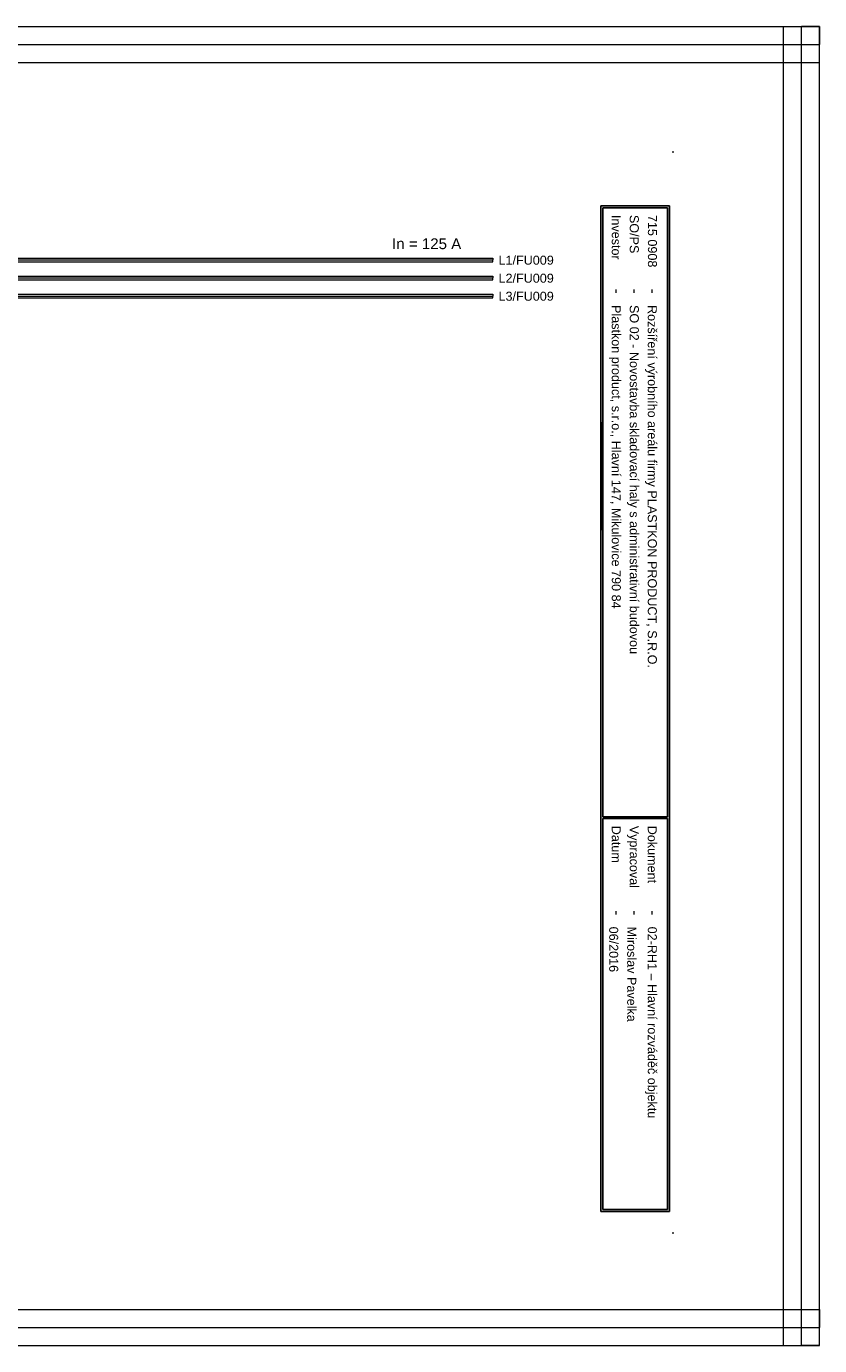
# Model space of a CAD drawing. Extents: x -721 to 7843, y 2912 to 4139.
# Tile 28 of 32: x 6391 to 6611, y 3359 to 3725. Entities that reach past the tile are written whole.
import ezdxf
from ezdxf.enums import TextEntityAlignment as Align

# ---------------------------------------------------------------- set-up
doc = ezdxf.new("R2010")
doc.units = 0
doc.header["$MEASUREMENT"] = 0
for name, color, linetype in [('1-KRESBA', 7, 'Continuous'), ('__Bílá', 7, 'Continuous'), ('__Oranžová', 30, 'Continuous'), ('__Vínová 220', 220, 'Continuous')]:
    doc.layers.add(name, color=color, linetype=linetype)
doc.styles.add('Arial', font='arial.ttf')

# ---------------------------------------------------------------- blocks, each defined once
blk = doc.blocks.new('BLK_Razítko_malé_pro_rozváděče')
at = {"layer": '__Bílá'}
for p, q in [((15, -1), (15, -20)), ((15, -1), (294, -1)), ((15.5, -1.5), (15.5, -19.5)), ((15.5, -1.5), (184.5, -1.5)), ((184.5, -1.5), (184.5, -19.5)), ((185, -1.5), (185, -19.5)), ((185, -1.5), (293.5, -1.5)), ((293.5, -19.5), (293.5, -1.5)), ((294, -20), (294, -1)), ((15, -20), (294, -20)), ((15.5, -19.5), (184.5, -19.5)), ((185, -19.5), (293.5, -19.5)), ((15, -405), (15, -419)), ((15, -405), (294, -405)), ((15.5, -405.5), (15.5, -418.5)), ((15.5, -405.5), (194.5, -405.5)), ((194.5, -405.5), (194.5, -418.5)), ((195, -405.5), (195, -418.5)), ((195, -405.5), (293.5, -405.5)), ((293.5, -405.5), (293.5, -418.5)), ((294, -405), (294, -419)), ((15, -419), (294, -419)), ((15.5, -418.5), (194.5, -418.5)), ((195, -418.5), (293.5, -418.5))]:
    blk.add_line(p, q, dxfattribs=at)
for p in [(0, 0), (300, 0), (0, -420), (300, -420)]:
    blk.add_point(p, dxfattribs=at)
at = {"layer": '__Bílá', "style": 'Arial'}
for s, height, p in [('-', 3, (38, -7)), ('Dokument', 2.5, (187, -7)), ('-', 3, (210.5, -7)), ('SO/PS', 2.5, (17.5, -12)), ('-', 3, (38, -12)), ('Vypracoval', 2.5, (187, -12)), ('-', 3, (210.5, -12)), ('Investor', 2.5, (17.5, -17)), ('Datum', 2.5, (187, -17)), ('-', 3, (38, -17)), ('-', 3, (210.5, -17)), ('PVLK PROJECT s.r.o. , Langrova 195/33,  787 01 Šumperk', 2.5, (17.5, -411)), ('Copyright © 2012 PVLK', 2.5, (197, -411)), ('Telefon: 773 836 685, mobil: 777 848 204, e-mail: %%Upavelka@pvlk.cz', 2.5, (17.5, -416)), ('Číslo dokumentu .....', 2.5, (197, -416))]:
    blk.add_text(s, height=height, dxfattribs=at).set_placement(p)
at = {"layer": '__Vínová 220', "char_height": 2.5, "attachment_point": 7, "style": 'Arial'}
for s, insert in [('715 0908', (17.5, -7)), ('Rozšíření výrobního areálu firmy PLASTKON PRODUCT, S.R.O.', (42.5, -7.75)), ('02-RH1 – Hlavní rozváděč objektu', (215, -7.75)), ('SO 02 - Novostavba skladovací haly s administrativní budovou', (42.5, -12.75)), ('Miroslav Pavelka', (215, -12.75)), ('Plastkon product, s.r.o., Hlavní 147, Mikulovice 790 84', (42.5, -17.75)), ('06/2016', (215, -17.75))]:
    blk.add_mtext(s, dxfattribs=dict(at, insert=insert))
at = {"layer": '__Vínová 220', "style": 'Arial'}
blk.add_attdef('ČÍSLO', text='', height=4, dxfattribs=at).set_placement((290, -416), align=Align.RIGHT)

msp = doc.modelspace()

# ---------------------------------------------------------------- linework, layer by layer
at = {"layer": '1-KRESBA', "color": 250, "linetype": 'Continuous'}
msp.add_line((6550.02, 3585), (6550.02, 3615), dxfattribs=at)
at = {"layer": '__Oranžová', "lineweight": 0}
for p, q in [((6180, 3660.5), (6520, 3660.5)), ((6180, 3660), (6520, 3660)), ((6180, 3659.5), (6520, 3659.5)), ((6520, 3660.5), (6520, 3660)), ((6520, 3659.5), (6520, 3660)), ((6180, 3655.5), (6520, 3655.5)), ((6180, 3655), (6520, 3655)), ((6180, 3654.5), (6520, 3654.5)), ((6520, 3655.5), (6520, 3655)), ((6520, 3654.5), (6520, 3655)), ((6180, 3650.5), (6520, 3650.5)), ((6180, 3650), (6520, 3650)), ((6520, 3650.5), (6520, 3650)), ((6520, 3649.5), (6520, 3650)), ((6180, 3649.5), (6520, 3649.5))]:
    msp.add_line(p, q, dxfattribs=at)
at = {"layer": '__Vínová 220', "lineweight": 0}
for p, q in [((6114.29, 3724.82), (6610.69, 3724.82)), ((6600.69, 3358.74), (6600.69, 3724.82)), ((6600.69, 3724.82), (6605.69, 3724.82)), ((6605.69, 3358.74), (6605.69, 3724.82)), ((6610.69, 3724.82), (6605.69, 3724.82)), ((6610.69, 3724.82), (6610.69, 3719.82)), ((6610.69, 3358.74), (6610.69, 3724.82)), ((6114.29, 3719.82), (6610.69, 3719.82)), ((6610.69, 3714.82), (6610.69, 3719.82)), ((6114.29, 3714.82), (6610.69, 3714.82)), ((6114.29, 3368.74), (6610.69, 3368.74)), ((6610.69, 3368.74), (6610.69, 3363.74)), ((6114.29, 3363.74), (6610.69, 3363.74)), ((6610.69, 3358.74), (6610.69, 3363.74)), ((6114.29, 3358.74), (6610.69, 3358.74)), ((6600.69, 3358.74), (6605.69, 3358.74)), ((6610.69, 3358.74), (6605.69, 3358.74))]:
    msp.add_line(p, q, dxfattribs=at)

# ---------------------------------------------------------------- block references
at = {"layer": '1-KRESBA', "rotation": 270}
msp.add_blockref('BLK_Razítko_malé_pro_rozváděče', (6570, 3690), dxfattribs=at).add_auto_attribs({'ČÍSLO': '21.14'})

# ---------------------------------------------------------------- texts
at = {"layer": '1-KRESBA', "color": 4, "linetype": 'Continuous', "style": 'Arial'}
msp.add_text('In = 125 A', height=3, dxfattribs=at).set_placement((6492, 3663))
at = {"layer": '__Oranžová', "lineweight": 0, "style": 'Arial'}
for s, p in [('L1/FU009', (6521.57, 3658.69)), ('L2/FU009', (6521.57, 3653.69)), ('L3/FU009', (6521.57, 3648.69))]:
    msp.add_text(s, height=2.5, dxfattribs=at).set_placement(p)

doc.saveas('drawing.dxf')
